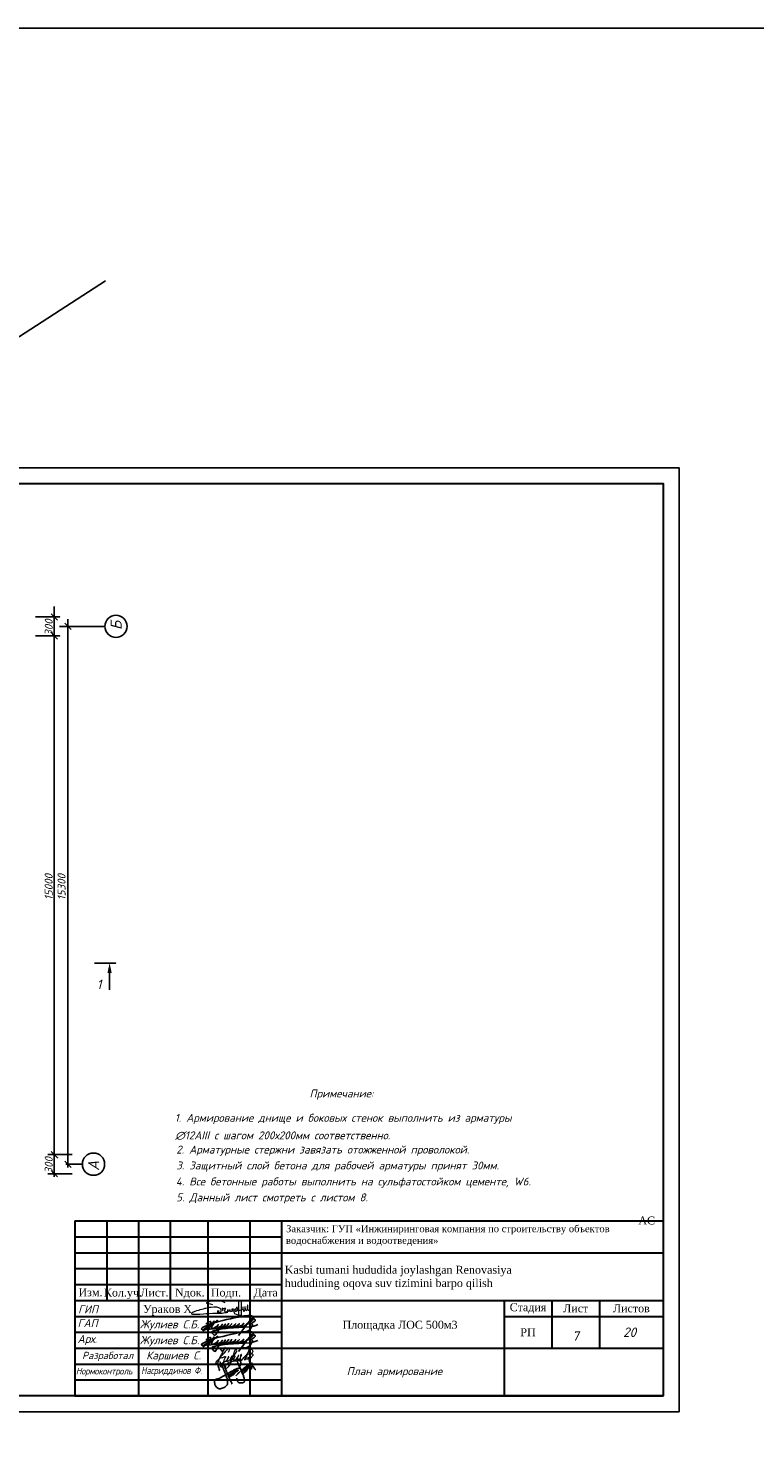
# Model space of a CAD drawing. Extents: x -119078 to 1619993, y 264752 to 340742.
# Tile 88 of 220: x 517316 to 540168, y 296460 to 340742. Entities that reach past the tile are written whole.
import ezdxf
from ezdxf.enums import TextEntityAlignment as Align

# ---------------------------------------------------------------- set-up
doc = ezdxf.new("R2010")
doc.units = 0
doc.header["$MEASUREMENT"] = 0
doc.linetypes.add('CONTI', pattern=[0])
doc.layers.get('0').update_dxf_attribs({"color": 250, "linetype": 'CONTI'})
for name, color, linetype in [('BC-Form$1$SHEET-TEXT', 7, 'Continuous'), ('PDF _Геометрия', 250, 'Continuous'), ('PDF _Сплошная заливка', 7, 'Continuous'), ('PDF _Текст', 7, 'Continuous'), ('SHTAMP', 250, 'Continuous'), ('Ярлык', 1, 'Continuous')]:
    doc.layers.add(name, color=color, linetype=linetype)
doc.layers.add('Графа', color=7, linetype='Continuous', lineweight=30)
doc.layers.add('НАДПИСИ', color=7, linetype='Continuous', lineweight=13)
doc.layers.add('ПОДПИСИ', color=7, linetype='Continuous', lineweight=25, true_color=0xffffff)
doc.styles.add('ICOCPEUR', font='isocpeui.ttf')
doc.styles.add('ISO', font='times.ttf')
doc.styles.add('ISOCPEUR', font='isocpeui.ttf')
doc.styles.add('PDF ISOCPEUR Italic', font='isocpeui.ttf')
doc.styles.add('style2', font='times.ttf', dxfattribs={"height": 350})
doc.styles.add('ГОСТ 250', font='isocpeui.ttf', dxfattribs={"height": 250})
doc.styles.add('ГОСТ 300', font='isocpeui.ttf', dxfattribs={"height": 250})
doc.styles.add('ГОСТ 350', font='isocpeui.ttf', dxfattribs={"height": 350})

# ---------------------------------------------------------------- blocks, each defined once
blk = doc.blocks.new('подпис')
at = {"layer": 'ПОДПИСИ', "color": 5, "lineweight": 25}
for points in [[(11455381, 532519), (11455520, 532605, 0.17903), (11455562, 532678, 0.263953), (11455546, 532731, 0.190204), (11455439, 532772, 0.042436), (11455181, 532752, 0.013899), (11454174, 532517), (11454115, 532493), (11453882, 532380, 0.221782), (11453847, 532334, 0.270492), (11453872, 532305), (11455179, 532410)], [(11453991, 532491, -0.163413), (11454129, 532576, -0.667806), (11454158, 532540, -0.079434), (11453917, 532276, -0.866542), (11453898, 532297), (11453923, 532319), (11454158, 532478), (11454199, 532507), (11454264, 532591), (11454072, 532309)], [(11454383, 532593, 0.619534), (11454360, 532609), (11454273, 532534, 0.114252), (11454185, 532395, 0.215538), (11454192, 532353, 0.240273), (11454245, 532349, 0.08858), (11454403, 532470), (11454351, 532410), (11454342, 532400, 0.539095), (11454362, 532374, 0.111916), (11454481, 532411), (11454538, 532484), (11454481, 532411), (11454317, 532146, -0.358423), (11454264, 532125), (11454185, 532207, -0.402126), (11454221, 532260, -0.058846), (11454732, 532356), (11455438, 532399, 0.09128), (11455712, 532476)], [(11454538, 532484), (11454488, 532398, 0.645288), (11454510, 532376, 0.12897), (11454636, 532493), (11454594, 532430), (11454582, 532414, 0.693858), (11454605, 532387, 0.10028), (11454701, 532446), (11454746, 532507), (11454701, 532446), (11454684, 532424, 0.631808), (11454708, 532389, 0.142677), (11454805, 532452), (11454848, 532505), (11454805, 532452, 0.201941), (11454797, 532429, 0.536095), (11454830, 532405, 0.097167), (11454944, 532462), (11454981, 532503), (11454944, 532462, 0.197087), (11454932, 532431, 0.488157), (11454970, 532409, 0.093089), (11455064, 532466), (11455099, 532503), (11455064, 532466, 0.226804), (11455048, 532431, 0.355416), (11455073, 532410, 0.127937), (11455201, 532468), (11455246, 532517), (11455201, 532468, 0.196233), (11455177, 532420, 0.529409), (11455206, 532400, 0.061232), (11455381, 532519), (11455512, 532676), (11455381, 532519), (11455075, 532109)], [(11455512, 532676, -0.143099), (11455604, 532656, -0.470936), (11455617, 532604, -0.126724), (11455422, 532482), (11455497, 532497, -0.517832), (11455533, 532462, -0.176475), (11455420, 532289, -0.173079), (11455271, 532233, -0.163306), (11455188, 532261)]]:
    blk.add_lwpolyline(points, format="xyb", dxfattribs=at)
blk.add_lwpolyline([(11454115, 532493), (11454174, 532517)], dxfattribs=at)
blk = doc.blocks.new('A$C6E532752')
at = {"color": 5, "lineweight": 25}
for points in [[(2046, 1804), (2070, 1872), (2101, 1944), (2114, 2003), (2114, 2056), (2099, 2124), (2074, 2222), (2014, 2300), (1903, 2360), (1855, 2376), (1801, 2377), (1790, 2368), (1792, 2336), (1800, 2288), (1808, 2236), (1818, 2191), (1846, 2131), (1865, 2061), (1890, 2014), (1957, 1858), (2009, 1770), (2053, 1685), (2113, 1541), (2153, 1434), (2222, 1250), (2279, 1118), (2326, 993), (2364, 847), (2392, 705), (2399, 624), (2394, 571), (2362, 528), (2328, 505), (2294, 490), (2254, 483), (2188, 477), (2145, 466), (2062, 466), (2017, 466), (1987, 466), (1945, 488), (1913, 509), (1883, 532), (1855, 575), (1823, 639), (1802, 682), (1783, 739), (1781, 758), (1779, 801), (1777, 848)], [(2743, 2429), (2709, 2488), (2682, 2516), (2685, 2488), (2725, 2429), (2737, 2401), (2759, 2329), (2784, 2236), (2802, 2186), (2816, 2124), (2836, 2048), (2868, 1947), (2878, 1890), (2884, 1840), (2893, 1773), (2934, 1685), (2949, 1650), (2957, 1619), (2962, 1588), (2967, 1626), (2967, 1657), (2971, 1688), (2988, 1767), (3019, 1821), (3030, 1831), (3088, 1813), (3106, 1778), (3119, 1748), (3153, 1695), (3166, 1642), (3207, 1585), (3241, 1543), (3278, 1532), (3308, 1535)], [(385, 1433), (380, 1569), (321, 1749), (258, 1944), (210, 2040), (245, 2007), (287, 1975), (353, 1931), (399, 1918), (436, 1916), (474, 1941), (484, 1982), (467, 2067), (448, 2120), (427, 2157), (466, 2093), (506, 2007), (555, 1922), (602, 1823), (711, 1592), (749, 1491), (825, 1291), (868, 1187), (943, 996), (982, 875), (1013, 754), (1033, 630), (1049, 522), (1043, 416), (1007, 308), (929, 226), (815, 136), (704, 81), (535, 13), (402, 1), (314, 18), (227, 71), (137, 159), (35, 347), (12, 492), (8, 661), (75, 751), (214, 814), (217, 817), (216, 775), (183, 707), (202, 722), (286, 778), (362, 823), (424, 853), (563, 928), (732, 1029), (845, 1105), (994, 1192), (1118, 1257), (1274, 1345), (1396, 1407), (1523, 1482), (1750, 1594), (1859, 1632), (1962, 1660), (1991, 1660), (2000, 1660), (1991, 1645), (1977, 1626), (1958, 1608)], [(795, 1930), (766, 1944), (747, 1958), (732, 1969), (756, 1919), (777, 1862), (824, 1731), (861, 1650), (907, 1552), (928, 1465), (971, 1361), (999, 1299), (1019, 1250), (1060, 1148), (1086, 1070), (1110, 993), (1161, 879), (1222, 766), (1252, 693), (1282, 624), (1325, 551), (1377, 469), (1387, 437), (1386, 415), (1369, 406), (1365, 409)], [(1178, 1041), (1184, 1073), (1176, 1087), (1166, 1109), (1171, 1134), (1175, 1159), (1177, 1187), (1170, 1192), (1155, 1194), (1138, 1181), (1125, 1161), (1120, 1142), (1127, 1112), (1138, 1084), (1155, 1052), (1190, 1015), (1234, 985), (1242, 980), (1268, 979), (1299, 1007), (1323, 1038), (1339, 1067), (1360, 1126), (1356, 1168), (1352, 1190), (1349, 1211), (1349, 1234), (1349, 1252), (1349, 1274), (1336, 1239), (1333, 1223), (1331, 1214), (1303, 1209), (1299, 1204), (1292, 1181), (1255, 1176), (1246, 1151), (1262, 1110), (1275, 1085), (1290, 1052), (1311, 1034), (1336, 1025), (1363, 1024), (1376, 1037), (1388, 1050), (1400, 1068), (1415, 1091), (1432, 1156), (1432, 1174), (1430, 1222), (1431, 1266), (1434, 1282), (1437, 1297), (1451, 1312), (1473, 1314), (1479, 1329), (1484, 1345), (1526, 1340), (1527, 1344), (1546, 1371), (1546, 1380), (1542, 1322), (1532, 1234), (1508, 1194), (1491, 1173), (1470, 1154), (1447, 1141), (1418, 1134), (1396, 1131), (1373, 1136), (1360, 1149)], [(1432, 1173), (1448, 1157), (1470, 1132), (1480, 1125), (1492, 1119), (1505, 1118), (1514, 1125), (1521, 1131), (1537, 1145), (1550, 1156), (1574, 1181), (1594, 1207), (1603, 1226), (1607, 1239), (1610, 1253), (1618, 1282), (1623, 1317), (1626, 1344), (1633, 1391), (1631, 1422), (1631, 1443), (1618, 1419), (1610, 1399), (1600, 1381), (1603, 1340), (1618, 1317), (1635, 1297), (1651, 1291), (1665, 1290), (1718, 1369), (1719, 1381), (1720, 1403), (1732, 1431), (1741, 1451), (1744, 1471), (1745, 1490), (1738, 1508), (1729, 1509), (1728, 1503), (1719, 1486), (1713, 1471), (1705, 1444), (1705, 1428), (1716, 1413), (1732, 1404), (1746, 1399), (1763, 1396), (1785, 1399), (1799, 1408), (1822, 1417), (1835, 1426), (1857, 1435), (1869, 1444), (1878, 1455), (1881, 1471), (1881, 1481), (1878, 1494), (1875, 1503)], [(1530, 1229), (1542, 1212), (1557, 1204), (1585, 1194), (1591, 1202), (1609, 1200), (1619, 1205), (1645, 1223), (1669, 1249), (1676, 1260), (1685, 1281), (1698, 1313), (1704, 1324), (1704, 1324)], [(1707, 1036), (1747, 1085), (1819, 1144), (1891, 1238), (1979, 1313), (2059, 1391), (2165, 1488), (2229, 1542), (2393, 1677), (2462, 1724), (2559, 1807), (2641, 1860), (2722, 1913), (2859, 2009), (2948, 2051), (2989, 2062), (2996, 2055)], [(2279, 1502), (2265, 1461), (2269, 1420), (2262, 1364), (2265, 1307), (2279, 1265), (2318, 1252), (2345, 1254), (2408, 1314), (2444, 1368), (2453, 1397), (2475, 1468), (2472, 1514), (2466, 1559), (2461, 1588), (2461, 1627), (2469, 1644), (2486, 1658), (2454, 1623), (2450, 1578), (2446, 1520), (2451, 1481), (2483, 1457), (2515, 1454), (2551, 1457), (2569, 1493), (2574, 1512), (2589, 1561), (2590, 1562)], [(2397, 1571), (2370, 1532), (2367, 1503), (2363, 1469), (2365, 1423), (2380, 1396), (2400, 1370), (2431, 1346), (2460, 1344), (2480, 1343), (2493, 1365), (2509, 1392), (2560, 1447), (2580, 1567), (2580, 1600), (2569, 1621), (2561, 1642), (2559, 1671), (2569, 1698), (2582, 1730), (2598, 1762), (2618, 1772)], [(2574, 1491), (2603, 1515), (2618, 1528), (2634, 1555), (2641, 1569), (2660, 1604), (2700, 1636), (2712, 1646), (2728, 1666), (2742, 1685), (2773, 1745), (2779, 1787), (2782, 1808), (2782, 1823), (2775, 1790), (2778, 1776), (2794, 1755), (2801, 1749), (2815, 1746), (2842, 1749)], [(2582, 1588), (2614, 1576), (2640, 1580), (2650, 1592), (2662, 1606), (2679, 1631), (2687, 1673), (2683, 1709), (2675, 1731), (2672, 1756), (2670, 1792), (2677, 1808), (2688, 1818), (2704, 1820), (2713, 1818)]]:
    blk.add_spline(points, degree=3, dxfattribs=at)
blk = doc.blocks.new('A$C194E077B')
at = {"color": 5, "lineweight": 20}
for points in [[(42, -99), (83, -76), (96, -68), (110, -53), (122, -42), (131, -27), (137, -5), (137, 22), (125, 42), (110, 57), (100, 67), (80, 78), (58, 91), (13, 103), (-19, 112), (-87, 112), (-127, 112), (-231, 105), (-249, 100), (-271, 100), (-317, 88), (-348, 80), (-409, 70), (-436, 66), (-497, 49), (-543, 37), (-617, 24), (-665, 5), (-728, -12), (-787, -37), (-841, -58), (-859, -64), (-880, -77), (-894, -91), (-904, -101), (-904, -112), (-894, -123), (-871, -130), (-840, -134), (-808, -134), (-760, -134), (-737, -134), (-654, -127), (-612, -124), (-491, -116), (-389, -109), (-287, -102), (-158, -97), (-39, -97), (85, -89), (174, -89), (222, -82), (269, -75), (318, -67), (369, -63), (369, -63)], [(-162, 200), (-240, 221), (-364, 241), (-364, 276), (-310, 307), (-248, 324), (-145, 351), (-37, 351), (76, 351), (195, 319), (266, 278)], [(0, 0), (0, -92)], [(41, 2), (41, -98)], [(203, -24), (196, 1), (191, 21), (185, 44), (185, 65), (176, 81), (169, 93), (189, 73), (200, 70), (220, 70), (242, 70), (259, 75), (272, 78), (279, 90), (279, 70), (274, 51), (262, 26), (252, 0), (252, -16), (261, -33), (282, -45), (303, -50), (329, -43), (347, -33), (361, -19), (368, -6), (371, 33), (368, -6), (372, -22), (382, -27), (392, -33), (406, -29), (418, -26), (433, -12), (438, -3), (438, 39), (438, -3), (453, -18), (464, -25), (477, -25), (504, -20), (521, -3), (528, 9), (524, 23), (522, 41), (522, 48), (526, 55), (535, 63), (549, 63), (569, 49), (579, 25), (585, 1), (580, -18), (565, -26), (549, -26), (531, -8), (528, 9)], [(835, 300), (835, -171), (799, -177), (729, -165), (620, -121), (593, -75), (602, -42), (665, -20), (730, 7), (798, 17), (885, 36), (885, 36), (905, 45)], [(593, 2), (615, 20), (621, 30), (635, 45), (637, 70), (635, 45), (635, 19), (646, 1), (664, -10), (680, -10), (701, 0), (705, 13), (705, 35), (699, 66), (686, 94), (680, 122)], [(682, 123), (691, 107), (705, 87), (717, 87)], [(748, 299), (746, -138)], [(898, 116), (898, 60), (906, 31), (917, -11)], [(910, 55), (903, 116)], [(952, -13), (967, 14), (978, 53), (978, 112), (973, 131)], [(962, 114), (967, 97), (978, 53), (987, 20), (1013, 5), (1032, 10), (1061, 39), (1076, 96), (1076, 123), (1074, 180)], [(1064, 182), (1056, 151), (1045, 113), (1045, 80), (1055, 46), (1070, 20), (1088, 9), (1109, 9), (1132, 31), (1138, 57), (1138, 93)]]:
    blk.add_lwpolyline(points, dxfattribs=at)
for centre, radius, start, end in [((681, 122), 1.13, 41.4, 190.5897), ((901, 116), 2.8, 15.3098, 164.5601), ((899, 54), 10.7, 301.2071, 10.1496), ((979, 116), 16.6, 111.912, 188.6151), ((1068, 178), 5.72, 18.1801, 138.9915), ((935, -4), 19.1, 202.8625, 330.9274)]:
    blk.add_arc(centre, radius, start, end, dxfattribs=at)
blk = doc.blocks.new('ПЛДПИС')
at = {"color": 0, "linetype": 'ByBlock', "lineweight": 9}
for points in [[(1768167, 34601), (1768274, 34710), (1768312, 34693), (1768357, 34634), (1768439, 34683), (1768465, 34730), (1768458, 34730), (1768452, 34716), (1768444, 34693), (1768248, 34291), (1768239, 34262), (1768224, 34236), (1768215, 34224), (1768175, 34213), (1768276, 34380), (1768300, 34412), (1768456, 34579), (1768495, 34627), (1768529, 34664), (1768567, 34702), (1768592, 34709), (1768598, 34695), (1768596, 34655), (1768563, 34579)], [(1768291, 34400), (1768434, 34437), (1768462, 34447), (1768479, 34446), (1768464, 34405), (1768450, 34379), (1768443, 34362), (1768432, 34337), (1768424, 34314), (1768403, 34251), (1768390, 34195), (1768377, 34148), (1768363, 34113), (1768320, 34171), (1768390, 34246), (1768422, 34269), (1768477, 34304), (1768517, 34328), (1768535, 34345), (1768555, 34375), (1768568, 34396), (1768582, 34424), (1768584, 34440), (1768567, 34435), (1768560, 34422), (1768555, 34411), (1768548, 34391), (1768537, 34364), (1768531, 34347), (1768524, 34324), (1768521, 34309), (1768519, 34300), (1768519, 34289), (1768544, 34292), (1768564, 34304), (1768593, 34331), (1768637, 34368), (1768668, 34404), (1768686, 34438), (1768686, 34457), (1768678, 34464), (1768654, 34428), (1768646, 34402), (1768637, 34371), (1768633, 34343), (1768632, 34323), (1768635, 34310), (1768652, 34308), (1768663, 34317), (1768696, 34351), (1768732, 34384), (1768762, 34415), (1768778, 34444), (1768780, 34462), (1768775, 34466), (1768760, 34450), (1768751, 34420), (1768740, 34380), (1768734, 34359), (1768732, 34347), (1768736, 34333), (1768748, 34323), (1768768, 34330), (1768801, 34358), (1768825, 34380), (1768869, 34428), (1768893, 34461), (1768900, 34485), (1768892, 34487), (1768873, 34465), (1768858, 34431), (1768850, 34405), (1768845, 34386), (1768845, 34357), (1768850, 34342), (1768867, 34334), (1768880, 34339), (1768915, 34364), (1768944, 34396), (1768964, 34438), (1768983, 34482), (1768980, 34511), (1768959, 34502), (1768953, 34480), (1768949, 34444), (1768944, 34409), (1768941, 34371), (1768942, 34347), (1768944, 34344), (1768954, 34339), (1768979, 34347), (1769007, 34370), (1769056, 34414), (1769101, 34463), (1769168, 34549), (1769212, 34624), (1769245, 34696), (1769263, 34731), (1769265, 34761), (1769252, 34754), (1769242, 34732), (1769241, 34724), (1769233, 34693), (1769221, 34653), (1769196, 34589), (1769166, 34514), (1769144, 34459), (1769121, 34409), (1769111, 34382), (1769099, 34350), (1769096, 34345), (1769092, 34342), (1769085, 34339), (1769087, 34355), (1769094, 34373), (1769101, 34389), (1769126, 34445), (1769163, 34518), (1769186, 34556), (1769203, 34585), (1769232, 34625), (1769258, 34661), (1769292, 34681), (1769309, 34674), (1769332, 34643), (1769333, 34586), (1769305, 34557), (1769265, 34526), (1769235, 34515), (1769217, 34514), (1769213, 34521), (1769263, 34541), (1769302, 34539), (1769332, 34526), (1769343, 34499), (1769323, 34458), (1769301, 34426), (1769267, 34400), (1769223, 34379), (1769168, 34371), (1769130, 34373), (1769121, 34381), (1769121, 34411)], [(1768636, 34367), (1768797, 34545), (1768832, 34624), (1768811, 34686), (1768788, 34673), (1768773, 34647), (1768752, 34588), (1768723, 34494), (1768702, 34421), (1768681, 34356), (1768651, 34269), (1768487, 34082), (1768486, 34142), (1768627, 34279), (1768815, 34318), (1769007, 34332)]]:
    blk.add_spline(points, degree=3, dxfattribs=at)
blk = doc.blocks.new('A$Cbab827f9')
at = {"layer": 'Графа'}
for p, q in [((-18500, 5500), (0, 5500)), ((-18500, 5500), (0, 5500)), ((-18500, 5500), (-18500, 0)), ((-17500, 5500), (-17500, 3000)), ((-16500, 5500), (-16500, 0)), ((-15500, 5500), (-15500, 3000)), ((-14314, 5500), (-14314, 0)), ((-13000, 5500), (-13000, 0)), ((-12000, 5500), (-12000, 0)), ((0, 5500), (0, 0)), ((0, 5500), (0, 0)), ((-18500, 5000), (-12000, 5000)), ((-18500, 4500), (-12000, 4500)), ((-12000, 4500), (0, 4500)), ((-18500, 4000), (-12000, 4000)), ((-18500, 3500), (-12000, 3500)), ((-18500, 3000), (0, 3000)), ((-5000, 3000), (-5000, 0)), ((-3500, 3000), (-3500, 1500)), ((-2000, 3000), (-2000, 1500)), ((-18500, 2500), (-12000, 2500)), ((-5000, 2500), (0, 2500)), ((-18500, 2000), (-12000, 2000)), ((-18500, 1500), (-12000, 1500)), ((-12000, 1500), (0, 1500)), ((-18500, 1000), (-12000, 1000)), ((-18500, 500), (-12000, 500)), ((-18500, 0), (0, 0)), ((-18500, 0), (0, 0))]:
    blk.add_line(p, q, dxfattribs=at)
at = {"color": 7, "lineweight": 30, "xscale": 0.8941363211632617, "yscale": 0.8941363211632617, "zscale": 0.8941363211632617}
blk.add_blockref('A$C194E077B', (-14020, 2684), dxfattribs=at)
at = {"color": 1, "lineweight": 15, "xscale": 0.9504, "yscale": 0.9504, "zscale": 0.9504}
for p in [(-10900254, -503824), (-10900254, -504324)]:
    blk.add_blockref('подпис', p, dxfattribs=at)
at = {"color": 5, "linetype": 'ByBlock', "lineweight": 9}
blk.add_blockref('ПЛДПИС', (-1782243, -33214), dxfattribs=at)
at = {"color": 2, "lineweight": 40, "xscale": 0.3934101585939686, "yscale": 0.3934101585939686, "zscale": 0.3934101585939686}
blk.add_blockref('A$C6E532752', (-14109, 221), dxfattribs=at)
at = {"style": 'ISOCPEUR'}
for s, p in [('ГAП            ', (-18415, 2164)), ('Арх.  ', (-18415, 1664))]:
    blk.add_text(s, height=250, dxfattribs=at).set_placement(p)
at = {"color": 7, "linetype": 'ByBlock', "lineweight": 25, "style": 'ГОСТ 300'}
blk.add_text('20', height=300, dxfattribs=at).set_placement((-1261, 1850, 0))
at = {"color": 18, "lineweight": 30, "true_color": 0x000000, "insert": (-780, 5640), "char_height": 300, "attachment_point": 1, "style": 'ISO'}
blk.add_mtext_dynamic_manual_height_columns('\\pi14405.478;{\\C256; \\H0.83333x;\\C7;АС}', width=5530.42, gutter_width=2000, heights=[0], dxfattribs=at)
at = {"insert": (-18397, 2846, 0), "char_height": 250, "attachment_point": 1, "style": 'ISOCPEUR'}
blk.add_mtext_dynamic_manual_height_columns('ГИП', width=1128.03, gutter_width=1500, heights=[0], dxfattribs=at)
at = {"color": 7, "lineweight": 20, "insert": (-16356, 2857), "char_height": 250, "attachment_point": 1, "style": 'ISO'}
blk.add_mtext_dynamic_manual_height_columns('Ураков Х', width=2171.11, gutter_width=1500, heights=[0], dxfattribs=at)
at = {"attachment_point": 1}
for s, insert, char_height, width, style in [('\\pxi7.19849;Площадка ЛОС 500м3', (-11883, 2361), 250, 5930.2, 'ISO'), ('{\\W0.95;\\T0.95;Нормоконтроль}', (-18469, 881), 210, 1971.75, 'ISOCPEUR')]:
    blk.add_mtext(s, dxfattribs=dict(at, insert=insert, char_height=char_height, width=width, style=style))
at = {"color": 3, "lineweight": 30, "insert": (-16415, 911), "char_height": 230, "width": 2499.02, "attachment_point": 1, "style": 'PDF ISOCPEUR Italic'}
blk.add_mtext('\\pt500;{\\W0.8;\\C7;Насриддинов Ф.}', dxfattribs=at)
at = {"layer": 'BC-Form$1$SHEET-TEXT', "width": 12000, "attachment_point": 5, "style": 'ГОСТ 350'}
for s, insert, char_height in [('Разработал', (-17469, 1237), 230), ('Каршиев С.', (-15395, 1237), 250)]:
    blk.add_mtext(s, dxfattribs=dict(at, insert=insert, char_height=char_height))
at = {"layer": 'SHTAMP', "style": 'ГОСТ 250'}
for p in [(-16456, 2123), (-16456, 1623)]:
    blk.add_text('Жулиев С.Б. ', height=250, dxfattribs=at).set_placement(p)
at = {"layer": 'SHTAMP', "attachment_point": 4, "style": 'style2'}
for s, insert, char_height, width in [('\\pxi0.02539,ql;Заказчик: ГУП «Инжиниринговая компания по строительству объектов водоснабжения и водоотведения» ', (-11864, 5041), 220, 10364.55), ('{\\H1.00436x;\\C7;Kasbi tumani hududida joylashgan Renovasiya \\Phududining oqova suv tizimini barpo\\C256; qilish}', (-11901, 3715), 250, 11834.1)]:
    blk.add_mtext(s, dxfattribs=dict(at, insert=insert, char_height=char_height, width=width))
at = {"layer": 'НАДПИСИ', "linetype": 'Continuous', "ltscale": 1000, "style": 'ISO'}
for s, p in [('Изм.', (-18009, 3255)), ('Кол.уч.', (-16988, 3248)), ('Лист.', (-16000, 3250)), ('Nдок.', (-14885, 3250)), ('Подп.', (-13750, 3250)), ('Дата', (-12500, 3250))]:
    blk.add_text(s, height=250, dxfattribs=at).set_placement(p, align=Align.MIDDLE_CENTER)
at = {"layer": 'НАДПИСИ', "linetype": 'Continuous', "ltscale": 1000, "char_height": 250, "attachment_point": 5, "style": 'ISO'}
for s, insert, width in [('Стадия', (-4250, 2750), 1400), ('Лист', (-2750, 2750), 1400), ('Листов', (-1000, 2750), 1900), ('РП', (-4250, 2000), 12000)]:
    blk.add_mtext(s, dxfattribs=dict(at, insert=insert, width=width))

msp = doc.modelspace()

# ---------------------------------------------------------------- linework, layer by layer
at = {"color": 3}
msp.add_line((513221.221, 328582.613), (519749.847, 332791.002), dxfattribs=at)
msp.add_lwpolyline([(919564.339, 264752.208), (-119077.586, 264752.208), (-119077.586, 340741.932), (919564.339, 340741.932)], close=True, dxfattribs=at)
at = {"layer": 'PDF _Геометрия', "lineweight": -3}
msp.add_lwpolyline([(495788.848, 326913.75), (537784.612, 326913.75), (537784.612, 297220.375), (495788.848, 297220.375)], dxfattribs=at)
at = {"layer": 'PDF _Геометрия', "lineweight": 30}
msp.add_lwpolyline([(497787.033, 326414.204), (537285.066, 326414.204), (537285.066, 297719.921), (497787.033, 297719.921)], close=True, dxfattribs=at)
at = {"layer": 'PDF _Геометрия', "color": 251, "lineweight": -3, "true_color": 0x535353}
for points in [[(518138.357, 304906.266), (518138.357, 322544.168)], [(517542.446, 322220.987), (518308.699, 322220.987), (517542.446, 322220.987)], [(518239.96, 322121.501), (518036.754, 322320.473)], [(518138.357, 321520.352), (518138.357, 322320.473)], [(518466.181, 322022.016), (518665.153, 321823.044)], [(518565.667, 322145.465), (518565.667, 304906.266)], [(517747.01, 321626.188), (518308.699, 321626.188), (517542.446, 321626.188)], [(517932.016, 305308.443), (518698.269, 305308.443)], [(518138.357, 305405.813), (518138.357, 304605.692)], [(518464.064, 305105.238), (518663.036, 304906.266)], [(517932.016, 304707.294), (518698.269, 304707.294)], [(518036.754, 304804.663), (518239.96, 304605.692)]]:
    msp.add_lwpolyline(points, dxfattribs=at)
for points in [[(518239.96, 321524.586), (518036.754, 321727.791)], [(518036.754, 305405.813), (518239.96, 305206.841)]]:
    msp.add_lwpolyline(points, close=True, dxfattribs=at)
at = {"layer": 'PDF _Геометрия', "color": 1, "lineweight": -3}
for points in [[(519301.873, 321922.53), (518302.78, 321922.53)], [(519727.553, 321922.53), (518559.123, 321922.53)], [(519021.146, 305003.635), (518504.666, 305003.635)], [(519449.37, 305003.635), (519449.37, 305003.635)]]:
    msp.add_lwpolyline(points, dxfattribs=at)
at = {"layer": 'PDF _Геометрия', "color": 7, "lineweight": -3}
for points in [[(519406.963, 311332.634), (520071.614, 311332.634), (519876.875, 311332.634)], [(519876.875, 311019.359), (519876.875, 310490.179)]]:
    msp.add_lwpolyline(points, dxfattribs=at)
at = {"layer": 'PDF _Геометрия', "color": 1, "lineweight": -3}
for centre in [(520076.812, 321924.646), (519370.405, 305005.752)]:
    msp.add_circle(centre, 349.259, dxfattribs=at)
at = {"layer": 'PDF _Сплошная заливка', "lineweight": 30, "transparency": 33554559}
msp.add_solid([(519876.875, 311332.634), (519944.61, 311019.359), (519809.14, 311019.359)], dxfattribs=at)

# ---------------------------------------------------------------- block references
at = {"color": 1, "lineweight": 30}
msp.add_blockref('A$Cbab827f9', (537285.066, 297719.921), dxfattribs=at)

# ---------------------------------------------------------------- texts
at = {"linetype": 'Continuous', "lineweight": 25, "ltscale": 15, "insert": (12863.76, 311222.017), "char_height": 250, "width": 17877.44941, "attachment_point": 1, "style": 'ICOCPEUR'}
msp.add_mtext('\\pi4862.31;{\\H1.16667x;\\LАнтисейсмические мероприятия\\P\\pi0;\\H0.71428x;\\l       Для обеспечения сейсмостойкости несущих конструкций и фундаментов соблюдены все условия КМК 2.01.03-19 «Строительство в сейсмических районах».\\P\\pi5355.138;\\H1.4x;\\LАнтикоррозионная защита\\l\\P\\pi0;\\H0.71428x;       Защита конструкций от коррозии должна производиться в соответствии КМК 2.03.11-96 "Защита строительных конструкций от коррозии" ГОСТ 9.402-2004 «Покрытия лакокрасочные. Подготовка (металлических поверхностей перед окрашиванием». Антикоррозионное покрытие должно обеспечивать защиту конструкций. \\P       \\A1;Все несущие металлоконструкции грунтовать и\\A0; окрасить эмалью ПФ-115 (ГОСТ6465-76) за 2 раза по грунтовке ГФ-021 (ГОСТ 25129-82)\\A1;.\\P      Для железобетонных конструкций использовать бетон \\A0;на портландцементе по ГОСТ 10178-85*,\\A1; водонепроницаемости W\\A0;4\\A1; и морозостойкостью F100\\A0;.\\A1;\\P\\A0;       \\A1;Все \\A0;поверхности бетонных и ж.б конструкций, соприкасающиеся с грунтом обмазать \\A1;\\C256;горячим битумом за 2 раза\\A0;\\C0; по ГОСТ 28379-89.}\\P\\pi5566.64787;{\\H1.16666x;\\LАнтипросадочные мероприятия\\A1;\\l\\P\\pi0;\\H0.71428x;        В соответствии с требованиями КМК 2.02.01-98 приняты противопросадочные мероприятия для первого типа грунтовых условий. Для устранения просадочных свойств грунтов I типа предусмотрено уплотнение тяжелыми трамбовками грунтов в основании котлованов и устройство подготовки из бетона класса В7,5. Насыпные грунты и строительный мусор толщиной до 1,5м удалить и заменить засыпкой из ГПС до бетонной подготовки.}', dxfattribs=at)
at = {"layer": 'PDF _Текст', "color": 251, "lineweight": 30, "true_color": 0x535353, "char_height": 249.9795, "attachment_point": 7, "rotation": 90, "style": 'PDF ISOCPEUR Italic'}
for s, insert in [('300', (518087.556, 321626.188)), ('15000', (518085.355, 313312.647)), ('15300', (518490.94, 313308.414)), ('300', (518087.556, 304711.528))]:
    msp.add_mtext(s, dxfattribs=dict(at, insert=insert))
at = {"layer": 'PDF _Текст', "lineweight": 30, "char_height": 349.971, "attachment_point": 7, "rotation": 90, "style": 'PDF ISOCPEUR Italic'}
for s, insert in [('Б', (520256.734, 321808.921)), ('А', (519550.326, 304796.197))]:
    msp.add_mtext(s, dxfattribs=dict(at, insert=insert))
at = {"layer": 'PDF _Текст', "lineweight": 30, "attachment_point": 7, "style": 'PDF ISOCPEUR Italic'}
for s, insert, char_height in [('1', (519470.465, 310514.038), 299.975), ('Примечание:', (526163.821, 307037.322), 249.97948), ('1. Армирование днище и боковых стенок выполнить из арматуры', (521926.143, 306271.069), 249.97948), ('∅12АIII с шагом 200х200мм соответственно.', (521938.844, 305771.523), 249.97948), ('2. Арматурные стержни завязать отожженной проволокой.', (521972.711, 305271.976), 249.97948), ('3. Защитный слой бетона для рабочей арматуры принят 30мм.', (521972.711, 304772.43), 249.97948), ('4. Все бетонные работы выполнить на сульфатостойком цементе, W6.', (521960.011, 304268.65), 249.97948), ('5. Данный лист смотреть с листом 8.', (521972.711, 303769.104), 249.97948), ('7', (534419.024, 299449.859), 299.975), ('План армирование', (527332.239, 298301.441), 249.97948)]:
    msp.add_mtext(s, dxfattribs=dict(at, insert=insert, char_height=char_height))
at = {"layer": 'Ярлык', "color": 165, "lineweight": 50, "char_height": 253.56783, "attachment_point": 1, "style": 'ISO'}
for s, insert, width in [('\\pi5485.19957;{\\fISOCPEUR|b0|i1|c204|p34;\\H2.7606x;\\C167;\\c8277566;ООО  \\fISOCPEUR|b0|i1|c0|p34;"UNIVER  PRO STILE"\\fISOCPEUR|b1|i1|c204|p34;\\Q15;\\T1.25; \\fArial|b1|i0|c204|p34;\\H0.36224x;\\T1.15;   \\fArial|b0|i0|c204|p34;\\T1;          }', (-90957.556, 325671.286), 25625.47242), ('\\pi5485.19957;{\\fISOCPEUR|b0|i1|c204|p34;\\H2.7606x;\\C167;\\c8277566;ООО  \\fISOCPEUR|b0|i1|c0|p34;"UNIVER  PRO STILE"\\fISOCPEUR|b1|i1|c204|p34;\\Q15;\\T1.25; \\fArial|b1|i0|c204|p34;\\H0.36224x;\\T1.15;   \\fArial|b0|i0|c204|p34;\\T1;          }', (-41908.934, 325671.286), 25625.47242), ('{\\C167;\\c8277566;             \\P\\P\\pi6540.45083;\\fISOCPEUR|b0|i1|c204|p34;\\H0.98593x;Лицензия  \\fISOCPEUR|b0|i1|c0|p34;№ 072193 \\fISOCPEUR|b0|i1|c204|p34;от \\fISOCPEUR|b0|i1|c0|p34;3 \\fISOCPEUR|b0|i1|c204|p34;апреля \\fISOCPEUR|b0|i1|c0|p34;202\\fISOCPEUR|b0|i1|c204|p34;3г\\fISOCPEUR|b0|i1|c0|p34;. \\P\\pi2223.49782;\\fISOCPEUR|b0|i1|c204|p34;Министерство строительства и жилищно-коммунального хозяйства Республики Узбекистан}', (-89126.802, 324659.709), 19682.04146), ('{\\C167;\\c8277566;             \\P\\P\\pi6540.45083;\\fISOCPEUR|b0|i1|c204|p34;\\H0.98593x;Лицензия  \\fISOCPEUR|b0|i1|c0|p34;№ 072193 \\fISOCPEUR|b0|i1|c204|p34;от \\fISOCPEUR|b0|i1|c0|p34;3 \\fISOCPEUR|b0|i1|c204|p34;апреля \\fISOCPEUR|b0|i1|c0|p34;202\\fISOCPEUR|b0|i1|c204|p34;3г\\fISOCPEUR|b0|i1|c0|p34;. \\P\\pi2223.49782;\\fISOCPEUR|b0|i1|c204|p34;Министерство строительства и жилищно-коммунального хозяйства Республики Узбекистан}', (-40078.181, 324659.709), 19682.04146)]:
    msp.add_mtext(s, dxfattribs=dict(at, insert=insert, width=width))

doc.saveas('drawing.dxf')
